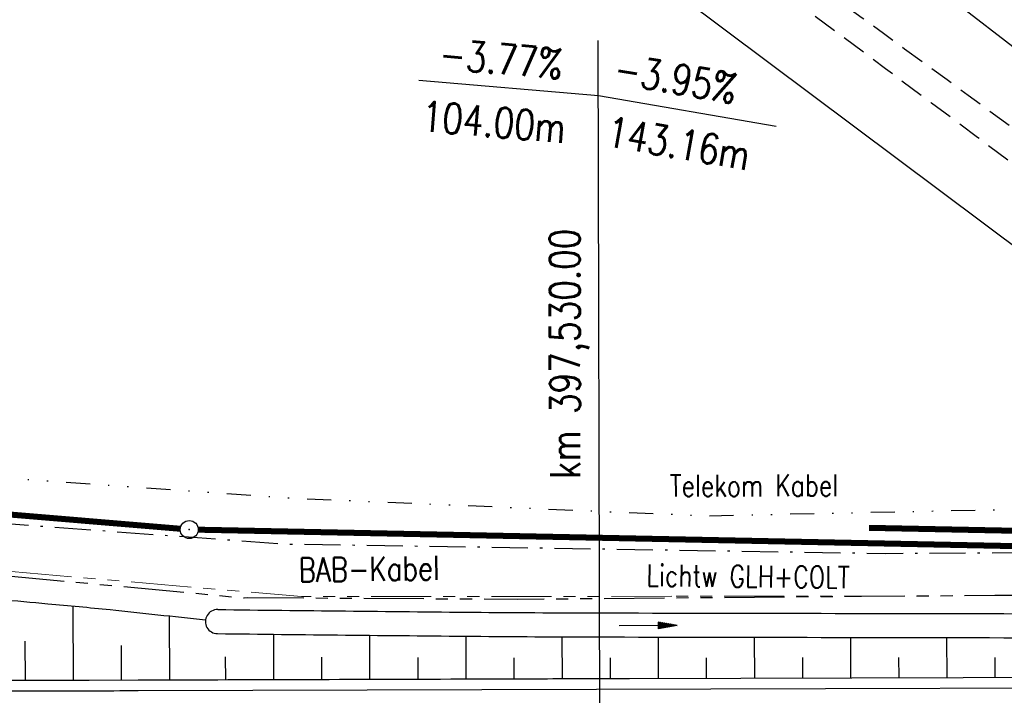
# Model space of a CAD drawing. Extents: x 0 to 1135, y 0 to 594.
# Tile 73 of 153: x 717 to 798, y 349 to 406. Entities that reach past the tile are written whole.
import ezdxf

# ---------------------------------------------------------------- set-up
doc = ezdxf.new("R2010")
doc.units = 0
doc.header["$LTSCALE"] = 2
doc.header["$MEASUREMENT"] = 0
for name, pattern in [('AUSGEZOGEN', [0]), ('BAB-FM2', [2.6, 1.5, -0.5, 0.1, -0.5]), ('GEMARKBAB', [3.7, 2, -0.5, 0.1, -0.5, 0.1, -0.5]), ('GESTRICH-X2', [1.5, 1, -0.5]), ('GETRENNTX3', [3.25, 1, -0.75, 0, -0.75, 0, -0.75]), ('PHANTOMX2', [5, 2.5, -0.5, 0.5, -0.5, 0.5, -0.5])]:
    doc.linetypes.add(name, pattern=pattern)
doc.layers.get('0').update_dxf_attribs({"color": 8, "linetype": 'AUSGEZOGEN'})
for name, color, linetype in [('BAB_FM', 8, 'BAB-FM2'), ('BOESCHG', 8, 'AUSGEZOGEN'), ('FBRTOP', 8, 'AUSGEZOGEN'), ('GEMARKGRZ', 8, 'GEMARKBAB'), ('GRENZL', 8, 'AUSGEZOGEN'), ('GRENZL-BAB', 7, 'AUSGEZOGEN'), ('GRENZP-BAB', 7, 'AUSGEZOGEN'), ('Lichtwellenleiter COLT', 8, 'PHANTOMX2'), ('Lichtwellenleiter GLH', 8, 'PHANTOMX2'), ('MULDE', 8, 'AUSGEZOGEN'), ('NZ', 8, 'AUSGEZOGEN'), ('PFEILTOP', 8, 'AUSGEZOGEN'), ('Telekom', 8, 'GETRENNTX3'), ('WEG', 8, 'GESTRICH-X2')]:
    doc.layers.add(name, color=color, linetype=linetype)
doc.styles.add('ROMANS', font='romans.shx', dxfattribs={"width": 0.8})

# ---------------------------------------------------------------- blocks, each defined once
blk = doc.blocks.new('GST')
at = {"color": 0}
blk.add_circle((0, 0), 0.75, dxfattribs=at)
blk.add_point((0, 0), dxfattribs=at)
blk = doc.blocks.new('PFEIL2')
at = {"color": 0}
for p, q in [((0.88, 0.002), (-2.401, -0.012)), ((0.881, -0.271), (0.879, 0.276)), ((0.879, 0.276), (2.429, 0.009)), ((0.911, 0.27), (0.879, 0.265)), ((0.965, 0.261), (0.879, 0.246)), ((1.019, 0.252), (0.879, 0.228)), ((1.073, 0.242), (0.879, 0.209)), ((1.127, 0.233), (0.879, 0.191)), ((1.181, 0.224), (0.879, 0.172)), ((1.235, 0.214), (0.879, 0.154)), ((1.289, 0.205), (0.879, 0.135)), ((1.343, 0.196), (0.879, 0.117)), ((1.397, 0.187), (0.879, 0.098)), ((1.451, 0.177), (0.879, 0.08)), ((1.505, 0.168), (0.879, 0.061)), ((1.559, 0.159), (0.88, 0.043)), ((1.613, 0.149), (0.88, 0.024)), ((1.668, 0.14), (0.88, 0.006)), ((1.722, 0.131), (0.88, -0.013)), ((1.776, 0.121), (0.88, -0.031)), ((1.83, 0.112), (0.88, -0.05)), ((1.884, 0.103), (0.88, -0.068)), ((1.938, 0.094), (0.88, -0.087)), ((1.992, 0.084), (0.88, -0.105)), ((2.046, 0.075), (0.88, -0.124)), ((2.1, 0.066), (0.88, -0.142)), ((2.154, 0.056), (0.88, -0.161)), ((2.208, 0.047), (0.88, -0.179)), ((2.262, 0.038), (0.881, -0.198)), ((2.316, 0.029), (0.881, -0.216)), ((2.37, 0.019), (0.881, -0.235)), ((2.424, 0.01), (0.881, -0.253)), ((2.429, 0.009), (0.881, -0.271))]:
    blk.add_line(p, q, dxfattribs=at)

msp = doc.modelspace()

# ---------------------------------------------------------------- linework, layer by layer
at = {"layer": 'BAB_FM', "flags": 128}
msp.add_lwpolyline([(268.568, 373.689), (318.248, 377.79), (333.618, 386.056), (364.449, 414.987), (395.485, 440.913), (416.977, 453.679), (444.507, 460.082), (480.669, 463.655), (527.594, 464.983), (551.45, 463.51), (597.668, 459.069), (604.655, 462.09), (641.91, 461.599), (643.092, 445.425), (642.402, 438.442), (641.673, 407.253), (640.526, 370.812), (688.604, 365.583), (738.597, 361.933), (788.6, 361.145), (865.703, 361.644)], dxfattribs=at)
msp.add_lwpolyline([(268.568, 373.689), (318.248, 377.79), (333.618, 386.056), (364.449, 414.987), (395.485, 440.913), (416.977, 453.679), (444.507, 460.082), (480.669, 463.655), (527.594, 464.983), (551.45, 463.51), (597.668, 459.069), (604.655, 462.09), (641.91, 461.599), (643.092, 445.425), (642.402, 438.442), (641.673, 407.253), (640.526, 370.812), (688.604, 365.583), (738.597, 361.933), (788.6, 361.145), (865.703, 361.644)], dxfattribs=at)
at = {"layer": 'BOESCHG'}
for p, q in [((721.052, 350.595), (721.033, 356.737)), ((721.052, 350.595), (721.033, 356.737)), ((729.052, 350.62), (729.036, 355.909)), ((729.052, 350.62), (729.036, 355.909)), ((717.052, 350.583), (717.042, 353.842)), ((717.052, 350.583), (717.042, 353.842)), ((737.71, 350.646), (737.699, 354.415)), ((737.71, 350.646), (737.699, 354.415)), ((745.71, 350.671), (745.699, 354.329)), ((745.71, 350.671), (745.699, 354.329)), ((753.71, 350.695), (753.7, 354.253)), ((753.71, 350.695), (753.7, 354.253)), ((761.71, 350.719), (761.7, 354.201)), ((761.71, 350.719), (761.7, 354.201)), ((769.71, 350.743), (769.7, 354.182)), ((769.71, 350.743), (769.7, 354.182)), ((777.71, 350.766), (777.7, 354.166)), ((777.71, 350.766), (777.7, 354.166)), ((785.71, 350.79), (785.7, 354.151)), ((785.71, 350.79), (785.7, 354.151)), ((793.71, 350.813), (793.7, 354.137)), ((793.71, 350.813), (793.7, 354.137)), ((725.052, 350.607), (725.043, 353.471)), ((725.052, 350.607), (725.043, 353.471)), ((733.71, 350.634), (733.705, 352.548)), ((733.71, 350.634), (733.705, 352.548)), ((741.71, 350.659), (741.705, 352.515)), ((741.71, 350.659), (741.705, 352.515)), ((749.71, 350.683), (749.705, 352.486)), ((749.71, 350.683), (749.705, 352.486)), ((757.71, 350.707), (757.705, 352.464)), ((757.71, 350.707), (757.705, 352.464)), ((765.71, 350.731), (765.705, 352.461)), ((765.71, 350.731), (765.705, 352.461)), ((773.71, 350.754), (773.705, 352.464)), ((773.71, 350.754), (773.705, 352.464)), ((781.71, 350.778), (781.705, 352.468)), ((781.71, 350.778), (781.705, 352.468)), ((789.71, 350.801), (789.705, 352.473)), ((789.71, 350.801), (789.705, 352.473)), ((797.71, 350.825), (797.705, 352.477)), ((797.71, 350.825), (797.705, 352.477))]:
    msp.add_line(p, q, dxfattribs=at)
for points in [[(572.212, 351.814, 0.000002), (566.958, 351.798, 0.000356), (566.746, 351.798, 0.000312), (551.073, 351.72, -0.000252), (531.623, 351.621, -0.000033), (528.26, 351.605, -0.000054), (526.188, 351.596, -0.000954), (524.59, 351.593, -0.000172), (515.717, 351.592, -0.001167)], [(572.212, 351.814, 0.000002), (566.958, 351.798, 0.000356), (566.746, 351.798, 0.000312), (551.073, 351.72, -0.000252), (531.623, 351.621, -0.000033), (528.26, 351.605, -0.000054), (526.188, 351.596, -0.000954), (524.59, 351.593, -0.000172), (515.717, 351.592, -0.001167)], [(732.028, 355.581, 0.001784), (724.088, 356.433, 0.00349), (718.928, 356.932, 0.000369), (710.917, 357.643, -0.000948), (707.804, 357.923, -0.008702), (691.303, 359.73, -0.012488), (679.868, 361.475, -0.010763), (672.588, 362.935, 0.009621), (664.448, 364.587, 0.003106), (660.485, 365.287, 0.002359), (655.256, 366.151, 0.018618), (652.558, 366.481, 0.006904), (648.59, 366.763, 0.060885)], [(732.028, 355.581, 0.001784), (724.088, 356.433, 0.00349), (718.928, 356.932, 0.000369), (710.917, 357.643, -0.000948), (707.804, 357.923, -0.008702), (691.303, 359.73, -0.012488), (679.868, 361.475, -0.010763), (672.588, 362.935, 0.009621), (664.448, 364.587, 0.003106), (660.485, 365.287, 0.002359), (655.256, 366.151, 0.018618), (652.558, 366.481, 0.006904), (648.59, 366.763, 0.060885)], [(649.879, 352.743, -0.001683), (654.633, 352.765, -0.001781), (657.261, 352.762, -0.000141), (664.446, 352.724, -0.005782), (664.622, 352.721, -0.019814), (667.392, 352.532, 0.007522), (674.67, 351.854, 0.001413), (685.944, 351.007, 0.00944), (687.634, 350.916, 0.001224), (689.581, 350.854, 0.001125), (691.7, 350.796, 0.000319), (696.45, 350.681, 0.001153), (697.764, 350.652, 0.000873), (699.138, 350.629, 0.000884), (700.496, 350.61, 0.001544), (703.006, 350.587, 0.001148), (706.382, 350.575, 0.000495), (711.916, 350.573, 0.000617), (716.353, 350.581, 0.000002), (719.353, 350.591, -0.000007), (722.353, 350.6), (726.43, 350.613, -0.000006), (733.052, 350.633, -0.000016)], [(649.879, 352.743, -0.001683), (654.633, 352.765, -0.001781), (657.261, 352.762, -0.000141), (664.446, 352.724, -0.005782), (664.622, 352.721, -0.019814), (667.392, 352.532, 0.007522), (674.67, 351.854, 0.001413), (685.944, 351.007, 0.00944), (687.634, 350.916, 0.001224), (689.581, 350.854, 0.001125), (691.7, 350.796, 0.000319), (696.45, 350.681, 0.001153), (697.764, 350.652, 0.000873), (699.138, 350.629, 0.000884), (700.496, 350.61, 0.001544), (703.006, 350.587, 0.001148), (706.382, 350.575, 0.000495), (711.916, 350.573, 0.000617), (716.353, 350.581, 0.000002), (719.353, 350.591, -0.000007), (722.353, 350.6), (726.43, 350.613, -0.000006), (733.052, 350.633, -0.000016)], [(733.052, 350.633, -0.000006), (760.009, 350.715, -0.000024), (767.298, 350.737), (859.815, 351.007, -0.000066), (870.893, 351.038, -0.000039), (889.814, 351.086, -0.000355), (892.912, 351.091, 0.000039), (921.418, 351.123, 0.000533), (950, 351.187, 0.009084)], [(733.052, 350.633, -0.000006), (760.009, 350.715, -0.000024), (767.298, 350.737), (859.815, 351.007, -0.000066), (870.893, 351.038, -0.000039), (889.814, 351.086, -0.000355), (892.912, 351.091, 0.000039), (921.418, 351.123, 0.000533), (950, 351.187, 0.009084)]]:
    msp.add_lwpolyline(points, format="xyb", dxfattribs=at)
at = {"layer": 'FBRTOP'}
msp.add_lwpolyline([(950, 350.209, 0.001808), (889.817, 350.169, 0.000175), (859.817, 350.091), (726.433, 349.696, 0.000023), (722.356, 349.684, -0.000016), (716.356, 349.665, -0.00122), (706.381, 349.658, -0.002066), (700.487, 349.693, -0.002791), (697.745, 349.736, -0.001261), (691.676, 349.88, -0.003407), (683.153, 350.162, 0.003325), (674.421, 350.453, 0.001747), (673.913, 350.464, 0.000049), (664.3, 350.652, 0.003938)], format="xyb", dxfattribs=at)
msp.add_lwpolyline([(950, 350.209, 0.001808), (889.817, 350.169, 0.000175), (859.817, 350.091), (726.433, 349.696, 0.000023), (722.356, 349.684, -0.000016), (716.356, 349.665, -0.00122), (706.381, 349.658, -0.002066), (700.487, 349.693, -0.002791), (697.745, 349.736, -0.001261), (691.676, 349.88, -0.003407), (683.153, 350.162, 0.003325), (674.421, 350.453, 0.001747), (673.913, 350.464, 0.000049), (664.3, 350.652, 0.003938)], format="xyb", dxfattribs=at)
at = {"layer": 'GEMARKGRZ', "const_width": 0.5, "flags": 128}
msp.add_lwpolyline([(802.845, 362.957), (787.218, 363.271)], dxfattribs=at)
msp.add_lwpolyline([(802.845, 362.957), (787.218, 363.271)], dxfattribs=at)
at = {"layer": 'GRENZL'}
for p, q in [((805.581, 381.973), (763.926, 413.188)), ((805.581, 381.973), (763.926, 413.188)), ((800.261, 402.462), (786.329, 413.234)), ((800.261, 402.462), (786.329, 413.234))]:
    msp.add_line(p, q, dxfattribs=at)
at = {"layer": 'GRENZL-BAB', "const_width": 0.5, "flags": 128}
for points in [[(648.181, 370.026), (729.934, 363.194)], [(648.181, 370.026), (729.934, 363.194)], [(815.84, 361.417), (731.431, 363.116)], [(815.84, 361.417), (731.431, 363.116)]]:
    msp.add_lwpolyline(points, dxfattribs=at)
at = {"layer": 'Lichtwellenleiter COLT', "lineweight": 0, "flags": 128}
for points in [[(770.806, 357.571), (740.024, 357.556), (713.432, 359.843), (697.767, 360.983), (680.94, 362.977), (661.047, 367.845), (650.764, 370.471), (646.048, 375.751), (645.417, 381.625), (645.848, 409.309), (647.071, 433.531), (648.29, 441.058), (648.802, 447.019), (648.465, 450.769), (646.17, 452.816), (642.435, 453.543), (591.673, 456.754)], [(770.806, 357.571), (740.024, 357.556), (713.432, 359.843), (697.767, 360.983), (680.94, 362.977), (661.047, 367.845), (650.764, 370.471), (646.048, 375.751), (645.417, 381.625), (645.848, 409.309), (647.071, 433.531), (648.29, 441.058), (648.802, 447.019), (648.465, 450.769), (646.17, 452.816), (642.435, 453.543), (591.673, 456.754)], [(950, 364.241), (900.576, 362.266), (824.219, 357.986), (791.427, 357.582), (770.805, 357.571)], [(950, 364.241), (900.576, 362.266), (824.219, 357.986), (791.427, 357.582), (770.805, 357.571)]]:
    msp.add_lwpolyline(points, dxfattribs=at)
at = {"layer": 'Lichtwellenleiter GLH', "flags": 128}
msp.add_lwpolyline([(646.103, 451.46), (647.438, 450.471), (645.318, 401.176), (644.952, 375.367), (645.993, 373.156), (702.781, 360.479), (735.237, 357.444), (735.509, 357.467), (757.97, 357.333), (786.599, 357.587), (808.415, 357.711), (823.417, 359.371), (836.068, 359.637), (869.76, 359.713), (899.104, 361.372), (932.557, 362.443), (950, 364.44)], dxfattribs=at)
msp.add_lwpolyline([(646.103, 451.46), (647.438, 450.471), (645.318, 401.176), (644.952, 375.367), (645.993, 373.156), (702.781, 360.479), (735.237, 357.444), (735.509, 357.467), (757.97, 357.333), (786.599, 357.587), (808.415, 357.711), (823.417, 359.371), (836.068, 359.637), (869.76, 359.713), (899.104, 361.372), (932.557, 362.443), (950, 364.44)], dxfattribs=at)
at = {"layer": 'MULDE'}
for points in [[(733.025, 354.469, 0.00081), (754.302, 354.248, 0.001684), (764.543, 354.192, 0.000096), (801.919, 354.123, 0.009854), (802.324, 354.13, 0.002923), (811.812, 354.544, -0.001157), (835.752, 355.674, -0.000099), (864.14, 356.941, -0.00015), (882.834, 357.767, -0.00584), (908.615, 358.595, 0.008308), (926.784, 359.269, 0.00299), (930.822, 359.511, -0.000648), (949.386, 360.707, -0.000378), (950, 360.745, -0.000947)], [(733.025, 354.469, 0.00081), (754.302, 354.248, 0.001684), (764.543, 354.192, 0.000096), (801.919, 354.123, 0.009854), (802.324, 354.13, 0.002923), (811.812, 354.544, -0.001157), (835.752, 355.674, -0.000099), (864.14, 356.941, -0.00015), (882.834, 357.767, -0.00584), (908.615, 358.595, 0.008308), (926.784, 359.269, 0.00299), (930.822, 359.511, -0.000648), (949.386, 360.707, -0.000378), (950, 360.745, -0.000947)], [(733.049, 356.469, 0.00081), (754.32, 356.248, 0.001684), (764.547, 356.192, 0.000096), (801.923, 356.123, 0.003256), (802.03, 356.124, 0.002923)], [(733.049, 356.469, 0.00081), (754.32, 356.248, 0.001684), (764.547, 356.192, 0.000096), (801.923, 356.123, 0.003256), (802.03, 356.124, 0.002923)]]:
    msp.add_lwpolyline(points, format="xyb", dxfattribs=at)
msp.add_arc((733.022, 355.469), 1, 88.44321, 270.17928, dxfattribs=at)
msp.add_arc((733.022, 355.469), 1, 88.44321, 270.17928, dxfattribs=at)
at = {"layer": 'NZ'}
for p, q in [((764.838, 341.19), (764.697, 403.846)), ((764.838, 341.19), (764.697, 403.846)), ((749.761, 400.537), (764.707, 399.264)), ((749.761, 400.537), (764.707, 399.264)), ((764.707, 399.264), (779.485, 396.692)), ((764.707, 399.264), (779.485, 396.692))]:
    msp.add_line(p, q, dxfattribs=at)
at = {"layer": 'Telekom', "flags": 128}
msp.add_lwpolyline([(950, 368.475), (935.9, 369.505), (908.942, 367.923), (878.268, 366.137), (867.395, 366.221), (773.643, 364.249), (739.321, 365.713), (688.077, 369.328), (648.025, 369.874), (652.033, 397.851), (652.492, 430.84), (648.707, 465.178), (646.298, 483.869), (644.728, 485.702), (625.056, 487.269), (625.89, 508.797), (625.538, 544.666)], dxfattribs=at)
msp.add_lwpolyline([(950, 368.475), (935.9, 369.505), (908.942, 367.923), (878.268, 366.137), (867.395, 366.221), (773.643, 364.249), (739.321, 365.713), (688.077, 369.328), (648.025, 369.874), (652.033, 397.851), (652.492, 430.84), (648.707, 465.178), (646.298, 483.869), (644.728, 485.702), (625.056, 487.269), (625.89, 508.797), (625.538, 544.666)], dxfattribs=at)
at = {"layer": 'WEG', "flags": 128}
for points in [[(950, 366.584, 0.008127), (948.724, 366.568, 0.030605), (935.942, 365.421, -0.027389), (921.669, 364.047, -0.004705), (899.908, 363.355, 0.005077), (879.739, 362.699, 0.010202), (866.135, 361.84, -0.011134), (853.668, 361.075, -0.03961), (845.254, 361.414, -0.077405), (841.087, 362.585, -0.031198), (837.854, 364.312, -0.021591), (833.474, 367.285, -0.008054), (824.096, 374.498, 0.005969), (811.484, 384.282, 0.004715), (750.154, 429.794, 0.012935), (727.222, 445.588, 0.000045), (720.98, 449.652, -0.000047), (715.028, 453.528, -0.000095), (709.849, 456.902, 0.000046), (699.222, 463.827, 0.026567), (696.451, 465.43, 0.010116), (688.888, 469.092)], [(950, 366.584, 0.008127), (948.724, 366.568, 0.030605), (935.942, 365.421, -0.027389), (921.669, 364.047, -0.004705), (899.908, 363.355, 0.005077), (879.739, 362.699, 0.010202), (866.135, 361.84, -0.011134), (853.668, 361.075, -0.03961), (845.254, 361.414, -0.077405), (841.087, 362.585, -0.031198), (837.854, 364.312, -0.021591), (833.474, 367.285, -0.008054), (824.096, 374.498, 0.005969), (811.484, 384.282, 0.004715), (750.154, 429.794, 0.012935), (727.222, 445.588, 0.000045), (720.98, 449.652, -0.000047), (715.028, 453.528, -0.000095), (709.849, 456.902, 0.000046), (699.222, 463.827, 0.026567), (696.451, 465.43, 0.010116), (688.888, 469.092)], [(950, 369.108, 0.007172), (948.828, 369.089, 0.029886), (935.81, 367.913, -0.027193), (921.513, 366.543, -0.004679), (899.703, 365.851, 0.005082), (879.622, 365.196, 0.010316), (865.952, 364.329, -0.01155), (853.74, 363.585, -0.039319), (845.811, 363.908, -0.077764), (841.931, 365.001, -0.030841), (838.972, 366.586, -0.021039), (834.899, 369.344, -0.009677), (824.713, 377.194, 0.008407), (813.013, 386.26, 0.003828), (784.881, 406.976, 0.001931), (728.642, 447.398, 0.014628), (719.357, 453.616, -0.029276), (714.808, 456.859, -0.107618), (713.836, 458.065, -0.080311), (713.218, 460.037, -0.108729), (713.318, 461.404, -0.05565), (714.354, 463.85, -0.098678), (715.797, 465.533, -0.084058), (718.079, 466.772)], [(950, 369.108, 0.007172), (948.828, 369.089, 0.029886), (935.81, 367.913, -0.027193), (921.513, 366.543, -0.004679), (899.703, 365.851, 0.005082), (879.622, 365.196, 0.010316), (865.952, 364.329, -0.01155), (853.74, 363.585, -0.039319), (845.811, 363.908, -0.077764), (841.931, 365.001, -0.030841), (838.972, 366.586, -0.021039), (834.899, 369.344, -0.009677), (824.713, 377.194, 0.008407), (813.013, 386.26, 0.003828), (784.881, 406.976, 0.001931), (728.642, 447.398, 0.014628), (719.357, 453.616, -0.029276), (714.808, 456.859, -0.107618), (713.836, 458.065, -0.080311), (713.218, 460.037, -0.108729), (713.318, 461.404, -0.05565), (714.354, 463.85, -0.098678), (715.797, 465.533, -0.084058), (718.079, 466.772)]]:
    msp.add_lwpolyline(points, format="xyb", dxfattribs=at)

# ---------------------------------------------------------------- block references
at = {"layer": 'GRENZP-BAB'}
msp.add_blockref('GST', (730.681, 363.131), dxfattribs=at)
msp.add_blockref('GST', (730.681, 363.131), dxfattribs=at)
at = {"layer": 'PFEILTOP', "rotation": 0.05967510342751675}
msp.add_blockref('PFEIL2', (768.834, 355.142), dxfattribs=at)
msp.add_blockref('PFEIL2', (768.834, 355.142), dxfattribs=at)

# ---------------------------------------------------------------- texts
at = {"layer": 'BAB_FM', "style": 'ROMANS', "width": 0.8}
msp.add_text('BAB-Kabel', height=2, rotation=0.84973, dxfattribs=at).set_placement((739.784, 358.76))
msp.add_text('BAB-Kabel', height=2, rotation=0.84973, dxfattribs=at).set_placement((739.784, 358.76))
at = {"layer": 'Lichtwellenleiter GLH', "style": 'ROMANS', "width": 0.8}
msp.add_text('Lichtw GLH+COLT', height=1.8, rotation=359.44147, dxfattribs=at).set_placement((768.687, 358.416))
msp.add_text('Lichtw GLH+COLT', height=1.8, rotation=359.44147, dxfattribs=at).set_placement((768.687, 358.416))
at = {"layer": 'NZ', "style": 'ROMANS', "width": 0.8}
for s, rotation, p in [('-3.77%%%', 355.12921, (751.383, 401.488)), ('-3.77%%%', 355.12921, (751.383, 401.488)), ('-3.95%%%', 350.12921, (765.864, 400.313)), ('-3.95%%%', 350.12921, (765.864, 400.313)), ('104.00m', 355.12921, (749.933, 396.315)), ('104.00m', 355.12921, (749.933, 396.315)), ('143.16m', 350.12921, (765.259, 395.067)), ('143.16m', 350.12921, (765.259, 395.067)), ('km 397,530.00', 90.12921, (763.197, 367.346)), ('km 397,530.00', 90.12921, (763.197, 367.346))]:
    msp.add_text(s, height=2.5, rotation=rotation, dxfattribs=at).set_placement(p)
at = {"layer": 'Telekom', "style": 'ROMANS', "width": 0.8}
msp.add_text('Telekom Kabel', height=1.8, rotation=0.1666, dxfattribs=at).set_placement((770.642, 365.871))
msp.add_text('Telekom Kabel', height=1.8, rotation=0.1666, dxfattribs=at).set_placement((770.642, 365.871))

doc.saveas('drawing.dxf')
